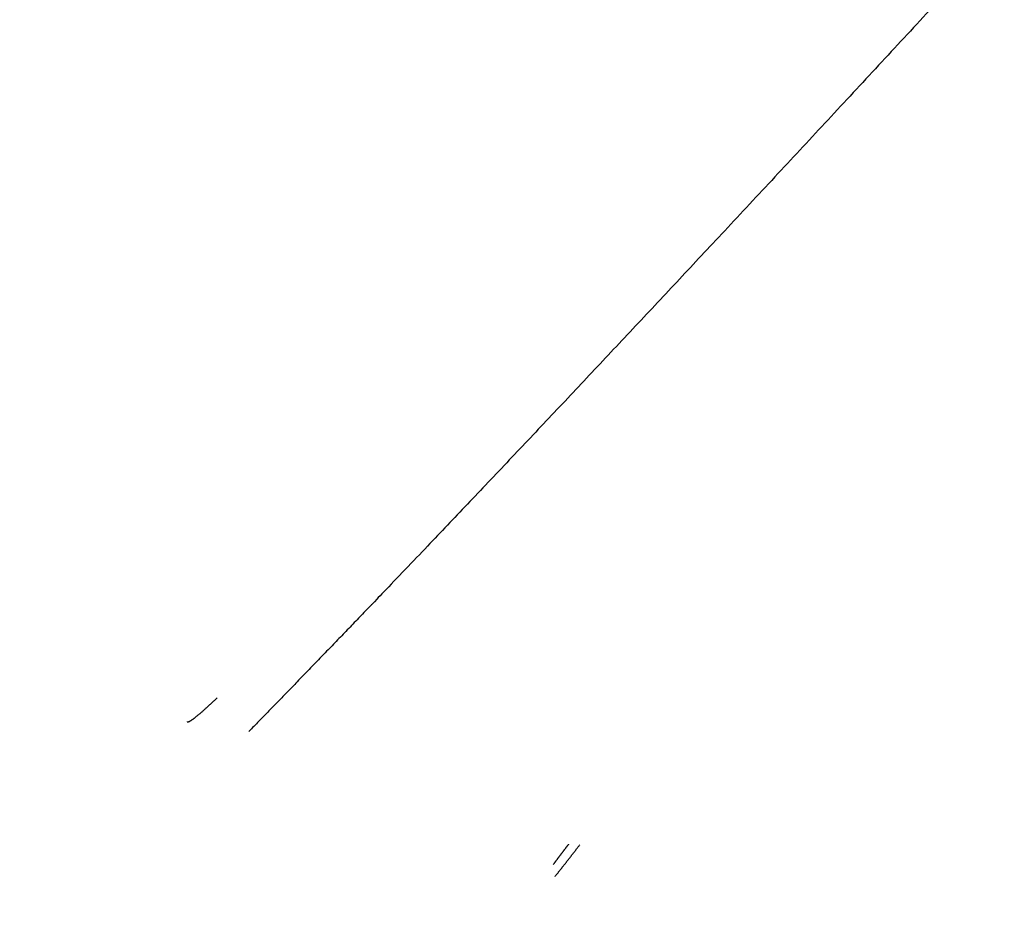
# Model space of a CAD drawing. Header units: millimetres. Extents: x -20 to 439, y -10 to 493.
# Tile 19 of 156: x 32 to 57, y 72 to 95. Entities that reach past the tile are written whole.
import ezdxf

# ---------------------------------------------------------------- set-up
doc = ezdxf.new("R2010")
doc.units = ezdxf.units.MM
doc.layers.add('11.10.18', color=7, linetype='Continuous', true_color=0x000000)
doc.layers.add('Layer 01', color=7, linetype='Continuous', true_color=0x000000)

# ---------------------------------------------------------------- blocks, each defined once
blk = doc.blocks.new('Block 11')
at = {"layer": 'Layer 01', "color": 1, "true_color": 0xff0000}
blk.add_open_spline([(94.95808934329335, 139.1541255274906, 717.2389597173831), (93.28301570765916, 137.2812893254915, 717.2108505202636), (91.61012373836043, 135.4134202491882, 717.1542810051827), (89.93936573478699, 133.5504702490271, 717.069190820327), (79.51945429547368, 121.9478721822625, 716.3587645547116), (69.16390646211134, 110.5180889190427, 714.5125082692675), (60.46124633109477, 100.9893556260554, 712.0963043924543), (50.00474848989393, 89.65265017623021, 707.9267184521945), (41.24163073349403, 80.45367930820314, 701.0300772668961), (40.00434265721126, 79.16343179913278, 699.9596013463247), (38.81931690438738, 77.9376564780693, 698.8219171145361), (37.69118471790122, 76.78175815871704, 697.614545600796)], degree=5, knots=[6.845793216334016, 6.845793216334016, 6.845793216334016, 6.845793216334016, 6.845793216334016, 6.845793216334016, 18.6317649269, 18.6317649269, 18.6317649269, 80.438900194, 80.438900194, 80.438900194, 91.01870661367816, 91.01870661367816, 91.01870661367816, 91.01870661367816, 91.01870661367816, 91.01870661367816], dxfattribs=at)
blk.add_open_spline([(36.10632616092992, 77.03548508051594, 695.8876710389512), (36.13006366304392, 77.01005615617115, 696.2876364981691), (36.22379195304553, 77.0615292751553, 696.6876057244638), (36.38629945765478, 77.19136836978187, 697.0658751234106), (36.60833507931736, 77.39218212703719, 697.4009103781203), (36.87535966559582, 77.64992212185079, 697.6777527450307)], degree=5, dxfattribs=at)
blk = doc.blocks.new('Block 13')
at = {"layer": '11.10.18'}
for points in [[(9.297147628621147, -5.238585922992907, 1.822109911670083), (34.32538641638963, 14.05363370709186, 126.6576879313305), (59.35362520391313, 33.34585333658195, 251.4932659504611), (84.38186399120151, 52.63807295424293, 376.328843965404), (109.4101027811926, 71.93029257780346, 501.1644219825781), (134.4383415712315, 91.22251220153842, 626.0000000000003)], [(-6.994241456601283, -7.052967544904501, 2.450835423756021), (14.90546903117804, 11.85848816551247, 127.160668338), (36.80517951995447, 30.76994387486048, 251.8705012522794), (58.70489000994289, 49.68139957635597, 376.5803341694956), (80.6046004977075, 68.59285528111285, 501.2901670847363), (102.5043109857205, 87.5043109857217, 625.9999999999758)], [(0.428153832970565, -10.1633320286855, 2.29080597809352), (23.7425174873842, 8.1693299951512, 127.032614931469), (47.0568811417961, 26.5019920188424, 251.774423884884), (70.371244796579, 44.8346540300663, 376.516232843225), (93.6856085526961, 63.1673161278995, 501.258042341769), (117.000000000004, 81.4999999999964, 626)], [(117.000000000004, 81.4999999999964, 626), (93.6856085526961, 63.1673161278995, 501.258042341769), (70.371244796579, 44.8346540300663, 376.516232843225), (47.0568811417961, 26.5019920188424, 251.774423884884), (23.7425174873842, 8.1693299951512, 127.032614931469), (0.428153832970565, -10.1633320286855, 2.29080597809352)], [(45.90758095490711, 73.8823285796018, 665.0423658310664), (45.82665038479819, 73.77670935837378, 665.0479978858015), (45.74626909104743, 73.67104533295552, 665.059577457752), (45.6667256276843, 73.56571307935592, 665.0770844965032), (45.5883046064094, 73.46108948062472, 665.1004563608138), (45.51128064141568, 73.35754371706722, 665.1295891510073)], [(45.55937453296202, 73.05301916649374, 691.8898516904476), (45.68448989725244, 73.20946798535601, 691.938757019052), (45.81158456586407, 73.37027830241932, 691.9736314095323), (45.93956644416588, 73.53408458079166, 691.9940475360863), (46.067308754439, 73.69944463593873, 691.999825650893), (46.19370817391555, 73.86491405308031, 691.9910428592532)]]:
    blk.add_open_spline(points, degree=5, dxfattribs=at)

msp = doc.modelspace()

# ---------------------------------------------------------------- block references
at = {"layer": '11.10.18'}
msp.add_blockref('Block 13', (0, 0), dxfattribs=at)
at = {"layer": 'Layer 01', "color": 1, "true_color": 0xff0000}
msp.add_blockref('Block 11', (0, 0), dxfattribs=at)

doc.saveas('drawing.dxf')
